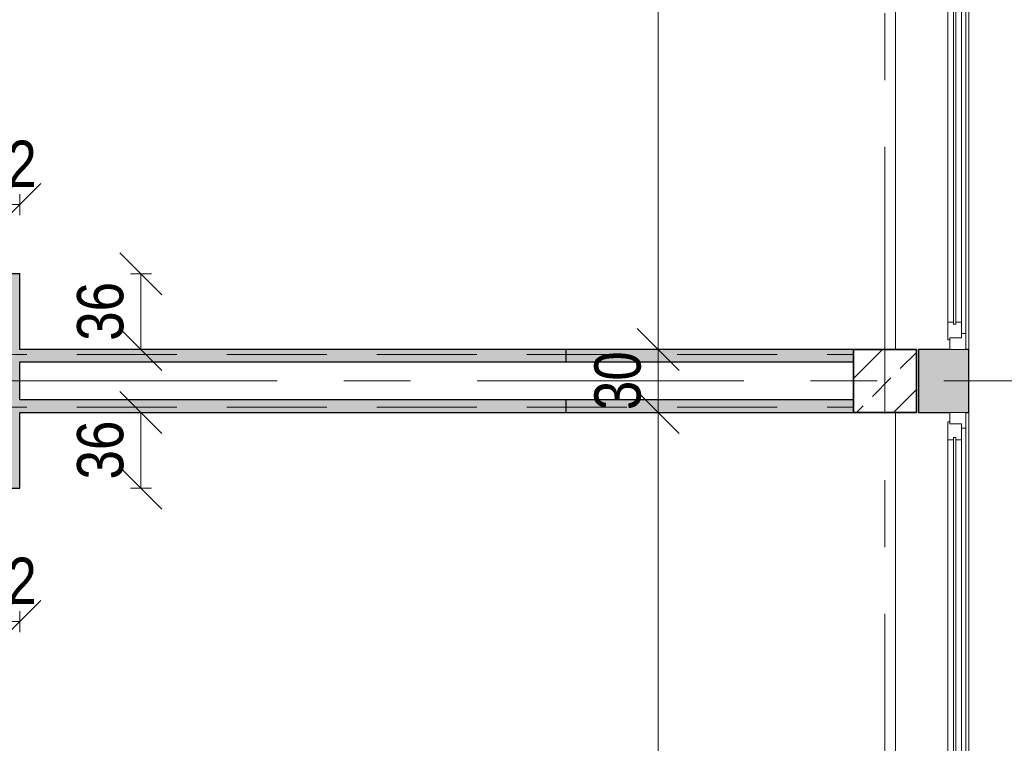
# Model space of a CAD drawing. Header units: centimetres. Extents: x -1743 to 21705, y -8842 to 3590.
# Tile 41 of 45: x 775 to 1244, y 2156 to 2500. Entities that reach past the tile are written whole.
import ezdxf

# ---------------------------------------------------------------- set-up
doc = ezdxf.new("R2010")
doc.units = ezdxf.units.CM
doc.linetypes.add('Oś', pattern=[222.25, 127, -31.75, 31.75, -31.75])
doc.linetypes.add('Ukryte', pattern=[71.438, 47.625, -23.813])
for name, color, linetype, lineweight in [('A-ANNO-DIMS', 211, 'Continuous', 13), ('A-ANNO-DIMS-100', 211, 'Continuous', 13), ('A-DETL-HDLN', 90, 'Ukryte', 9), ('A-GLAZ', 151, 'Continuous', 13), ('A-WALL', 113, 'Continuous', 13), ('S-COLS', 52, 'Continuous', 9), ('S-GRID', 1, 'Continuous', 13)]:
    doc.layers.add(name, color=color, linetype=linetype, lineweight=lineweight)
doc.styles.add('Arial Narrow_2', font='ARIALN.TTF', dxfattribs={"height": 22})
doc.dimstyles.new('Diagonal_1_100__0_1__1', dxfattribs={"dimscale": 30.48, "dimtxt": 22.515481, "dimasz": 0.656168, "dimexe": 0.164042, "dimexo": 0.0625, "dimgap": 0.065617, "dimtad": 1, "dimdec": 1, "dimrnd": 0.1, "dimdsep": 46, "dimtxsty": 'Arial Narrow_2', "dimblk1": 'OBLIQUE', "dimblk2": 'OBLIQUE', "dimsah": 1, "dimcen": 0.09, "dimazin": 0, "dimtfac": 1, "dimtdec": 4, "dimtix": 1, "dimtmove": 0, "dimatfit": 3, "dimfxl": 0.164042, "dimfxlon": 1, "dimtvp": 1, "dimtolj": 1, "dimtzin": 0, "dimarcsym": 2})

# ---------------------------------------------------------------- blocks, each defined once
blk = doc.blocks.new('M_Concrete-Square-Column - 300 x 300mm-V11-5_piętro III __10_50 m_ - stan istniejący')
at = {"layer": 'S-COLS'}
h = blk.add_hatch(dxfattribs=at)
h.set_pattern_fill('FP_15', color=256, style=0, pattern_type=2)
h.set_pattern_definition([(225, (1187.377, 2328.326), (17.67767, -17.67767), []), (225, (1169.7, 2328.326), (17.67767, -17.67767), [12.5, -6.25])])
h.paths.add_polyline_path([(-15, 15), (-15, -15), (15, -15), (15, 15)], flags=0)
at = {"layer": 'S-COLS', "lineweight": 35}
for p, q in [((-15, 15), (15, 15)), ((-15, -15), (-15, 15)), ((15, 15), (15, -15)), ((15, -15), (-15, -15))]:
    blk.add_line(p, q, dxfattribs=at)
blk = doc.blocks.new('Okno - automatyczna etykieta - 210x165 _nietypowy podział_-2208582-5_piętro III __10_50 m_ - stan istniejący')
at = {"layer": 'A-GLAZ'}
for p, q in [((-97.5, 10.5), (-105, 10.5)), ((-105, 10.5), (-105, 3)), ((-105, 10.5), (105, 10.5)), ((-97.5, 8.5), (-97.5, 10.5)), ((97.5, 10.5), (-97.5, 10.5)), ((105, 10.5), (97.5, 10.5)), ((97.5, 10.5), (97.5, 8.5)), ((105, 3), (105, 10.5)), ((-92, 8.5), (-99.5, 8.5)), ((-99.5, 8.5), (-99.5, 3)), ((-99.5, 3), (-99.5, 8.5)), ((-99.5, 8.5), (-97.5, 8.5)), ((93, 5.75), (-93, 5.75)), ((-93, 5.75), (-93, 4.75)), ((-93, 4.75), (-93, 5.75)), ((-93, 5.75), (-92, 5.75)), ((-93, 4.75), (93, 4.75)), ((-92, 4.75), (-93, 4.75)), ((-92, 5.75), (-92, 8.5)), ((92, 8.5), (-92, 8.5)), ((-92, 2), (-92, 4.75)), ((99.5, 8.5), (92, 8.5)), ((92, 8.5), (92, 5.75)), ((92, 5.75), (93, 5.75)), ((92, 4.75), (92, 2)), ((93, 4.75), (92, 4.75)), ((93, 4.75), (93, 5.75)), ((93, 5.75), (93, 4.75)), ((97.5, 8.5), (99.5, 8.5)), ((99.5, 3), (99.5, 8.5)), ((99.5, 8.5), (99.5, 3)), ((-105, 3), (-99.5, 3)), ((-99.5, 3), (-100.5, 3)), ((-100.5, 3), (-100.5, 2)), ((-100.5, 2), (-92, 2)), ((92, 2), (-92, 2)), ((92, 2), (100.5, 2)), ((100.5, 3), (99.5, 3)), ((99.5, 3), (105, 3)), ((100.5, 2), (100.5, 3))]:
    blk.add_line(p, q, dxfattribs=at)
blk = doc.blocks.new('DIMBLOCK69-5_piętro III __10_50 m_ - stan istniejący')
at = {"layer": 'A-ANNO-DIMS-100'}
for p, q in [((1079.48, 2313.33), (1069.48, 2323.33)), ((1074.48, 2313.33), (1084.48, 2313.33)), ((1079.48, 2313.33), (1074.48, 2313.33)), ((1079.48, 1858.33), (1079.48, 2313.33)), ((1079.48, 2313.33), (1089.48, 2303.33)), ((1079.48, 1858.33), (1069.48, 1868.33)), ((1074.48, 1858.33), (1084.48, 1858.33)), ((1079.48, 1858.33), (1074.48, 1858.33)), ((1079.48, 1858.33), (1089.48, 1848.33))]:
    blk.add_line(p, q, dxfattribs=at)
at = {"layer": 'A-ANNO-DIMS-100', "color": 0, "insert": (1049.05, 2064.92), "char_height": 22, "width": 50.1774, "attachment_point": 1, "rotation": 90, "line_spacing_factor": 0.974696, "style": 'Arial Narrow_2'}
blk.add_mtext('455', dxfattribs=at)
blk = doc.blocks.new('_Oblique')
at = {"color": 0, "linetype": 'ByBlock', "lineweight": -2}
blk.add_line((-0.5, -0.5), (0.5, 0.5), dxfattribs=at)
blk = doc.blocks.new('DIMBLOCK70-5_piętro III __10_50 m_ - stan istniejący')
at = {"layer": 'A-ANNO-DIMS-100'}
for p, q in [((1079.48, 2343.33), (1069.48, 2353.33)), ((1074.48, 2343.33), (1084.48, 2343.33)), ((1079.48, 2343.33), (1074.48, 2343.33)), ((1079.48, 2313.33), (1079.48, 2343.33)), ((1079.48, 2343.33), (1089.48, 2333.33)), ((1079.48, 2313.33), (1069.48, 2323.33)), ((1074.48, 2313.33), (1084.48, 2313.33)), ((1079.48, 2313.33), (1074.48, 2313.33)), ((1079.48, 2313.33), (1089.48, 2303.33))]:
    blk.add_line(p, q, dxfattribs=at)
at = {"layer": 'A-ANNO-DIMS-100', "color": 0, "insert": (1049.05, 2314.39), "char_height": 22, "width": 33.4516, "attachment_point": 1, "rotation": 90, "line_spacing_factor": 0.974696, "style": 'Arial Narrow_2'}
blk.add_mtext('30', dxfattribs=at)
blk = doc.blocks.new('DIMBLOCK71-5_piętro III __10_50 m_ - stan istniejący')
at = {"layer": 'A-ANNO-DIMS-100'}
for p, q in [((1079.48, 2804.33), (1069.48, 2814.33)), ((1074.48, 2804.33), (1084.48, 2804.33)), ((1079.48, 2804.33), (1074.48, 2804.33)), ((1079.48, 2343.33), (1079.48, 2804.33)), ((1079.48, 2804.33), (1089.48, 2794.33)), ((1079.48, 2343.33), (1069.48, 2353.33)), ((1074.48, 2343.33), (1084.48, 2343.33)), ((1079.48, 2343.33), (1074.48, 2343.33)), ((1079.48, 2343.33), (1089.48, 2333.33))]:
    blk.add_line(p, q, dxfattribs=at)
at = {"layer": 'A-ANNO-DIMS-100', "color": 0, "insert": (1049.05, 2552.92), "char_height": 22, "width": 50.1774, "attachment_point": 1, "rotation": 90, "line_spacing_factor": 0.974696, "style": 'Arial Narrow_2'}
blk.add_mtext('461', dxfattribs=at)
blk = doc.blocks.new('DIMBLOCK181-5_piętro III __10_50 m_ - stan istniejący')
at = {"layer": 'A-ANNO-DIMS-100'}
for p, q in [((763.38, 2213.76), (773.38, 2223.76)), ((775.38, 2213.76), (785.38, 2223.76)), ((763.38, 2218.76), (763.38, 2208.76)), ((763.38, 2213.76), (763.38, 2218.76)), ((775.38, 2218.76), (775.38, 2208.76)), ((775.38, 2213.76), (775.38, 2218.76)), ((763.38, 2213.76), (753.38, 2203.76)), ((775.38, 2213.76), (763.38, 2213.76)), ((775.38, 2213.76), (765.38, 2203.76))]:
    blk.add_line(p, q, dxfattribs=at)
at = {"layer": 'A-ANNO-DIMS-100', "color": 0, "insert": (755.44, 2244.19), "char_height": 22, "width": 33.4516, "attachment_point": 1, "line_spacing_factor": 0.974696, "style": 'Arial Narrow_2'}
blk.add_mtext('12', dxfattribs=at)
blk = doc.blocks.new('DIMBLOCK184-5_piętro III __10_50 m_ - stan istniejący')
at = {"layer": 'A-ANNO-DIMS-100'}
for p, q in [((763.38, 2412.21), (773.38, 2422.21)), ((775.38, 2412.21), (785.38, 2422.21)), ((763.38, 2407.21), (763.38, 2417.21)), ((775.38, 2407.21), (775.38, 2417.21)), ((763.38, 2412.21), (753.38, 2402.21)), ((775.38, 2412.21), (763.38, 2412.21)), ((763.38, 2412.21), (763.38, 2407.21)), ((775.38, 2412.21), (765.38, 2402.21)), ((775.38, 2412.21), (775.38, 2407.21))]:
    blk.add_line(p, q, dxfattribs=at)
at = {"layer": 'A-ANNO-DIMS-100', "color": 0, "insert": (755.44, 2442.64), "char_height": 22, "width": 33.4516, "attachment_point": 1, "line_spacing_factor": 0.974696, "style": 'Arial Narrow_2'}
blk.add_mtext('12', dxfattribs=at)
blk = doc.blocks.new('DIMBLOCK187-5_piętro III __10_50 m_ - stan istniejący')
at = {"layer": 'A-ANNO-DIMS-100'}
for p, q in [((833.13, 2313.33), (823.13, 2323.33)), ((828.13, 2313.33), (838.13, 2313.33)), ((833.13, 2313.33), (828.13, 2313.33)), ((833.13, 2277.33), (833.13, 2313.33)), ((833.13, 2313.33), (843.13, 2303.33)), ((833.13, 2277.33), (823.13, 2287.33)), ((828.13, 2277.33), (838.13, 2277.33)), ((833.13, 2277.33), (828.13, 2277.33)), ((833.13, 2277.33), (843.13, 2267.33))]:
    blk.add_line(p, q, dxfattribs=at)
at = {"layer": 'A-ANNO-DIMS-100', "color": 0, "insert": (802.7, 2281.39), "char_height": 22, "width": 33.4516, "attachment_point": 1, "rotation": 90, "line_spacing_factor": 0.974696, "style": 'Arial Narrow_2'}
blk.add_mtext('36', dxfattribs=at)
blk = doc.blocks.new('DIMBLOCK188-5_piętro III __10_50 m_ - stan istniejący')
at = {"layer": 'A-ANNO-DIMS-100'}
for p, q in [((833.13, 2379.33), (823.13, 2389.33)), ((828.13, 2379.33), (838.13, 2379.33)), ((833.13, 2379.33), (828.13, 2379.33)), ((833.13, 2343.33), (833.13, 2379.33)), ((833.13, 2379.33), (843.13, 2369.33)), ((833.13, 2343.33), (823.13, 2353.33)), ((828.13, 2343.33), (838.13, 2343.33)), ((833.13, 2343.33), (828.13, 2343.33)), ((833.13, 2343.33), (843.13, 2333.33))]:
    blk.add_line(p, q, dxfattribs=at)
at = {"layer": 'A-ANNO-DIMS-100', "color": 0, "insert": (802.7, 2347.39), "char_height": 22, "width": 33.4516, "attachment_point": 1, "rotation": 90, "line_spacing_factor": 0.974696, "style": 'Arial Narrow_2'}
blk.add_mtext('36', dxfattribs=at)

msp = doc.modelspace()

# ---------------------------------------------------------------- hatches: boundary and pattern name
at = {"layer": 'A-WALL'}
h = msp.add_hatch(color=9, dxfattribs=at)
h.paths.add_polyline_path([(1227.38, 393.33), (1227.38, 423.33), (1203.38, 423.33), (1203.38, 393.33)], flags=0)
h.paths.add_polyline_path([(1223.88, 633.33), (1227.38, 633.33), (1227.38, 663.33), (1203.38, 663.33), (1203.38, 633.33), (1218.38, 633.33)], flags=0)
h.paths.add_polyline_path([(1223.88, 873.33), (1227.38, 873.33), (1227.38, 903.33), (1203.38, 903.33), (1203.38, 873.33), (1218.38, 873.33)], flags=0)
h.paths.add_polyline_path([(1218.38, 1113.33), (1227.38, 1113.33), (1227.38, 1143.33), (1203.38, 1143.33), (1203.38, 1113.33)], flags=0)
h.paths.add_polyline_path([(1223.88, 1353.33), (1227.38, 1353.33), (1227.38, 1383.33), (1203.38, 1383.33), (1203.38, 1353.33), (1218.38, 1353.33)], flags=0)
h.paths.add_polyline_path([(1225.88, 1593.33), (1227.38, 1593.33), (1227.38, 1623.33), (1203.38, 1623.33), (1203.38, 1593.33), (1223.88, 1593.33)], flags=0)
h.paths.add_polyline_path([(1223.88, 1833.33), (1227.38, 1833.33), (1227.38, 1863.33), (1203.38, 1863.33), (1203.38, 1833.33), (1218.38, 1833.33)], flags=0)
h.paths.add_polyline_path([(1218.38, 2073.33), (1227.38, 2073.33), (1227.38, 2103.33), (1203.38, 2103.33), (1203.38, 2073.33)], flags=0)
h.paths.add_polyline_path([(1218.38, 2313.33), (1227.38, 2313.33), (1227.38, 2343.33), (1203.38, 2343.33), (1203.38, 2313.33)], flags=0)
h.paths.add_polyline_path([(1223.88, 2553.33), (1227.38, 2553.33), (1227.38, 2583.33), (1203.38, 2583.33), (1203.38, 2553.33), (1218.38, 2553.33)], flags=0)
h.paths.add_polyline_path([(1203.38, 2793.33), (1227.38, 2793.33), (1227.38, 2824.33), (1203.38, 2824.33), (1203.38, 2808.33)], flags=0)
for points in [[(775.38, 2277.33), (775.38, 2379.33), (763.38, 2379.33), (763.38, 2277.33)], [(1035.38, 2337.33), (1035.38, 2343.33), (775.38, 2343.33), (775.38, 2337.33)], [(1172.38, 2337.33), (1172.38, 2343.33), (1035.38, 2343.33), (1035.38, 2337.33), (1100.34, 2337.33)], [(1035.38, 2313.33), (1035.38, 2319.33), (775.38, 2319.33), (775.38, 2313.33)], [(1172.38, 2313.33), (1172.38, 2319.33), (1035.38, 2319.33), (1035.38, 2313.33), (1100.34, 2313.33)]]:
    msp.add_hatch(color=9, dxfattribs=at).paths.add_polyline_path(points, flags=0)

# ---------------------------------------------------------------- linework, layer by layer
at = {"layer": 'A-DETL-HDLN'}
for p, q in [((-1197.62, 2340.83), (1172.38, 2340.83)), ((-1197.62, 2315.83), (1172.38, 2315.83))]:
    msp.add_line(p, q, dxfattribs=at)
at = {"layer": 'A-WALL'}
for p, q in [((1192.38, 2343.33), (1192.38, 2793.33)), ((1227.38, 2553.33), (1227.38, 2343.33)), ((1192.38, 1863.33), (1192.38, 2313.33)), ((1227.38, 2313.33), (1227.38, 2103.33))]:
    msp.add_line(p, q, dxfattribs=at)
at = {"layer": 'A-WALL', "color": 7, "lineweight": 25}
for p, q in [((775.38, 2379.33), (763.38, 2379.33)), ((775.38, 2343.33), (775.38, 2379.33)), ((1172.38, 2343.33), (775.38, 2343.33)), ((1035.38, 2343.33), (1035.38, 2337.33)), ((1218.38, 2343.33), (1203.38, 2343.33)), ((1203.38, 2343.33), (1203.38, 2313.33)), ((1227.38, 2343.33), (1225.88, 2343.33)), ((1227.38, 2313.33), (1227.38, 2343.33)), ((775.38, 2319.33), (775.38, 2337.33)), ((775.38, 2337.33), (1172.38, 2337.33)), ((1172.38, 2319.33), (775.38, 2319.33)), ((1035.38, 2319.33), (1035.38, 2313.33)), ((775.38, 2277.33), (775.38, 2313.33)), ((775.38, 2313.33), (1172.38, 2313.33)), ((1203.38, 2313.33), (1218.38, 2313.33)), ((1225.88, 2313.33), (1227.38, 2313.33)), ((763.38, 2277.33), (775.38, 2277.33))]:
    msp.add_line(p, q, dxfattribs=at)
at = {"layer": 'S-GRID', "linetype": 'Oś'}
for p, q in [((1187.38, 2884.27), (1187.38, 27.13)), ((1342.46, 2328.33), (-1368.76, 2328.33))]:
    msp.add_line(p, q, dxfattribs=at)

# ---------------------------------------------------------------- block references
at = {"layer": 'A-GLAZ', "rotation": 269.9999999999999}
for p in [(1215.38, 2448.33), (1215.38, 2208.33)]:
    msp.add_blockref('Okno - automatyczna etykieta - 210x165 _nietypowy podział_-2208582-5_piętro III __10_50 m_ - stan istniejący', p, dxfattribs=at)
at = {"layer": 'S-COLS', "rotation": 180}
msp.add_blockref('M_Concrete-Square-Column - 300 x 300mm-V11-5_piętro III __10_50 m_ - stan istniejący', (1187.38, 2328.33), dxfattribs=at)

# ---------------------------------------------------------------- dimensions: what is measured, and where the dimension line sits
at = {"layer": 'A-ANNO-DIMS'}
for base, p1, p2, override, picture, middle in [((1079.48, 2804.33), (1074.48, 2343.33), (1074.48, 2804.33), {"dimpost": '<>', "dimfxl": 461}, 'DIMBLOCK71-5_piętro III __10_50 m_ - stan istniejący', (1066.25, 2573.83)), ((833.13, 2379.33), (828.13, 2343.33), (828.13, 2379.33), {"dimpost": '<>', "dimfxl": 36}, 'DIMBLOCK188-5_piętro III __10_50 m_ - stan istniejący', (819.9, 2361.33)), ((1079.48, 2343.33), (1074.48, 2313.33), (1074.48, 2343.33), {"dimpost": '<>', "dimfxl": 30}, 'DIMBLOCK70-5_piętro III __10_50 m_ - stan istniejący', (1066.25, 2328.33)), ((833.13, 2313.33), (828.13, 2277.33), (828.13, 2313.33), {"dimpost": '<>', "dimfxl": 36}, 'DIMBLOCK187-5_piętro III __10_50 m_ - stan istniejący', (819.9, 2295.33)), ((1079.48, 2313.33), (1074.48, 1858.33), (1074.48, 2313.33), {"dimpost": '<>', "dimfxl": 455}, 'DIMBLOCK69-5_piętro III __10_50 m_ - stan istniejący', (1066.3, 2085.83))]:
    dim = msp.add_linear_dim(base=base, p1=p1, p2=p2, angle=90, dimstyle='Diagonal_1_100__0_1__1', override=override, dxfattribs=at)
    dim.commit()
    dim.dimension.update_dxf_attribs({"geometry": picture, "text_midpoint": middle})
for base, p1, p2, picture, middle in [((763.38, 2412.21), (775.38, 2407.21), (763.38, 2407.21), 'DIMBLOCK184-5_piętro III __10_50 m_ - stan istniejący', (769.38, 2425.25)), ((763.38, 2213.76), (775.38, 2218.76), (763.38, 2218.76), 'DIMBLOCK181-5_piętro III __10_50 m_ - stan istniejący', (769.38, 2226.8))]:
    dim = msp.add_linear_dim(base=base, p1=p1, p2=p2, dimstyle='Diagonal_1_100__0_1__1', override={"dimpost": '<>', "dimfxl": 12}, dxfattribs=at)
    dim.commit()
    dim.dimension.update_dxf_attribs({"geometry": picture, "text_midpoint": middle})

doc.saveas('drawing.dxf')
